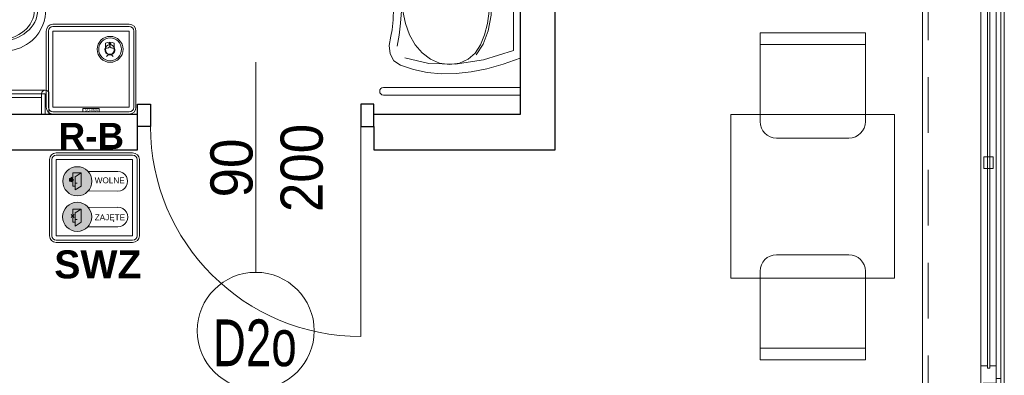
# Model space of a CAD drawing. Header units: centimetres. Extents: x -1253 to 21770, y -8842 to 3590.
# Tile 114 of 120: x 806 to 1227, y 2117 to 2269. Entities that reach past the tile are written whole.
import ezdxf

# ---------------------------------------------------------------- set-up
doc = ezdxf.new("R2010")
doc.units = ezdxf.units.CM
doc.linetypes.add('Hidden', pattern=[71.4375, 47.625, -23.8125])
doc.linetypes.add('Ponad', pattern=[39.688, 23.813, -15.875])
for name, color, linetype, lineweight in [('A-ANNO-NOTE', 131, 'Continuous', 9), ('A-DETL-GENF', 92, 'Continuous', 9), ('A-DETL-MEDM', 33, 'Continuous', 13), ('A-DOOR', 31, 'Continuous', 13), ('A-FLOR-OVHD', 1, 'Ponad', 9), ('A-GLAZ', 151, 'Continuous', 13), ('A-WALL', 113, 'Continuous', 13), ('I-FURN', 30, 'Continuous', 9), ('P-SANR-FIXT', 6, 'Continuous', 9), ('PRZYW_Elementy_inst_przyw', 7, 'Continuous', 9)]:
    doc.layers.add(name, color=color, linetype=linetype, lineweight=lineweight)
doc.styles.add('adam', font='arialbd.ttf')
doc.styles.add('Arial', font='arial.ttf', dxfattribs={"width": 0.9, "height": 18})
doc.styles.add('Arial_1', font='arial.ttf', dxfattribs={"width": 0.7, "height": 20})
doc.styles.add('GENERATED_STYLE_1', font='arial.ttf')

# ---------------------------------------------------------------- blocks, each defined once
blk = doc.blocks.new('Blat - Blat-1285996-6_piętro IV __13_80 m_ - stan projektowany')
at = {"layer": 'I-FURN'}
for p, q in [((0, 0), (70, 0)), ((0, -70), (0, 0)), ((70, 0), (70, -70)), ((70, -70), (0, -70))]:
    blk.add_line(p, q, dxfattribs=at)
blk = doc.blocks.new('DRZWI 1S - automatyczna etykieta - Drzwi 90 _łazienkowe_-2387506-6_piętro IV __13_80 m_ - stan projektowany')
at = {"layer": 'A-DETL-GENF'}
for p, q in [((-50.5, 12), (-45, 12)), ((-50.5, 2.5), (-50.5, 12)), ((-45, 12), (-45, 2.5)), ((45, 12), (50.5, 12)), ((45, 2.5), (45, 12)), ((50.5, 12), (50.5, 2.5)), ((-45, 2.5), (-50.5, 2.5)), ((50.5, 2.5), (45, 2.5))]:
    blk.add_line(p, q, dxfattribs=at)
at = {"layer": 'A-DETL-MEDM', "lineweight": 25}
for p, q in [((-50.5, 2.5), (-50.5, 12)), ((-50.5, 12), (-45, 12)), ((-45, 12), (-45, 2.5)), ((45, 12), (45, 2.5)), ((50.5, 12), (45, 12)), ((50.5, 2.5), (50.5, 12)), ((-45, 2.5), (-50.5, 2.5)), ((45, 2.5), (50.5, 2.5))]:
    blk.add_line(p, q, dxfattribs=at)
at = {"layer": 'A-DOOR'}
blk.add_line((45, 2.5), (45, -87.5), dxfattribs=at)
blk.add_arc((45, 2.5), 90, 180, 270, dxfattribs=at)
blk = doc.blocks.new('miska ustępowa dla N_35_5x54 wisząca koło narożna - Type 1-2357501-6_piętro IV __13_80 m_ - stan projektowany')
at = {"layer": 'P-SANR-FIXT'}
for p, q in [((-1.4, -11), (-4.56, -55.56)), ((29.22, -55.56), (26.4, -11)), ((44.09, -92.2), (44.09, -11)), ((47.21, -92.2), (47.21, -11)), ((3.32, -37.31), (6.14, -37.31)), ((4.69, -35.9), (4.69, -38.7)), ((18.43, -37.31), (21.25, -37.31)), ((19.8, -35.9), (19.8, -38.7)), ((16.4, -45.33), (9.09, -45.33)), ((8.17, -46.6), (8.17, -51.72)), ((17.32, -51.72), (17.32, -46.6)), ((-24.94, -56.63), (-24.94, -77.5)), ((-23.38, -56.63), (-23.38, -79.06)), ((-21.82, -56.63), (-21.82, -79.06)), ((-4.56, -55.56), (-4.88, -59.89)), ((29.58, -59.89), (29.22, -55.56)), ((-4.88, -59.89), (-4.82, -64.32)), ((29.53, -64.32), (29.58, -59.89)), ((-4.82, -64.32), (-4.57, -65.68)), ((-4.57, -65.68), (-4.19, -67.09)), ((-4.19, -67.09), (-3.69, -68.46)), ((28.69, -68.46), (29.19, -67.09)), ((29.19, -67.09), (29.57, -65.68)), ((29.57, -65.68), (29.53, -64.32)), ((-3.69, -68.46), (-3.07, -69.78)), ((-3.07, -69.78), (-2.34, -71.05)), ((-2.34, -71.05), (-1.51, -72.26)), ((26.51, -72.26), (27.34, -71.05)), ((27.34, -71.05), (28.07, -69.78)), ((28.07, -69.78), (28.69, -68.46)), ((-1.51, -72.26), (-0.58, -73.39)), ((-0.58, -73.39), (1.02, -74.96)), ((1.02, -74.96), (2.75, -76.27)), ((22.25, -76.27), (23.98, -74.96)), ((23.98, -74.96), (25.58, -73.39)), ((25.58, -73.39), (26.51, -72.26)), ((-32.35, -77.5), (-23.38, -77.5)), ((-23.38, -79.06), (-32.35, -79.06)), ((2.75, -76.27), (4.01, -77.03)), ((4.01, -77.03), (6.13, -78.05)), ((6.13, -78.05), (7.56, -78.51)), ((7.56, -78.51), (9.56, -78.98)), ((9.56, -78.98), (11.02, -79.17)), ((11.02, -79.17), (12.5, -79.25)), ((12.5, -79.25), (13.98, -79.17)), ((13.98, -79.17), (15.44, -78.98)), ((15.44, -78.98), (17.44, -78.51)), ((17.44, -78.51), (18.87, -78.05)), ((18.87, -78.05), (20.99, -77.03)), ((20.99, -77.03), (22.25, -76.27)), ((-23.38, -80.62), (-32.35, -80.62))]:
    blk.add_line(p, q, dxfattribs=at)
for centre in [(4.69, -37.31), (19.8, -37.31)]:
    blk.add_circle(centre, 0.825, dxfattribs=at)
for centre, radius, start, end in [((9.34, -46.48), 1.17, 102.2339, 185.8899), ((16.15, -46.48), 1.17, 354.1101, 77.7661), ((-30.79, -56.63), 8.97, 0, 99.9996), ((-30.79, -56.63), 7.41, 0, 102.1327), ((-30.79, -56.63), 5.85, 0, 105.4382), ((12.74, -51.5), 4.58, 182.8022, 357.1978), ((-23.38, -79.06), 1.56, 0, 90), ((-23.38, -79.06), 1.56, 270, 0), ((45.65, -92.2), 1.56, 180, 360)]:
    blk.add_arc(centre, radius, start, end, dxfattribs=at)
for centre, major_axis, ratio in [((12.55, -59.51), (0, 16.33), 0.823529), ((12.55, -59.26), (0, 15.16), 0.845174)]:
    blk.add_ellipse(centre, major_axis=major_axis, ratio=ratio, dxfattribs=at)
blk = doc.blocks.new('umywalka dla N_65x56 koło - Type 1-2359174-6_piętro IV __13_80 m_ - stan projektowany')
at = {"layer": 'P-SANR-FIXT'}
for p, q in [((-29.1, 65.9), (-29.1, 7.5)), ((-25.9, 65.9), (-25.9, 7.5)), ((-7.9, 63.51), (-11.49, 63.08)), ((-3.96, 62.78), (-7.9, 63.51)), ((32.9, 63.51), (28.96, 62.78)), ((36.49, 63.08), (32.9, 63.51)), ((50.9, 65.9), (50.9, 7.5)), ((54.1, 7.5), (54.1, 65.9)), ((-14.43, 61.47), (-16.38, 58.62)), ((-11.49, 63.08), (-14.43, 61.47)), ((-8.14, 60.01), (-3.44, 59.13)), ((-1.14, 62.22), (-3.96, 62.78)), ((-3.44, 59.13), (1.64, 58.58)), ((3.08, 61.79), (-1.14, 62.22)), ((7.9, 61.54), (3.08, 61.79)), ((12.5, 61.51), (7.9, 61.54)), ((17.1, 61.54), (12.5, 61.51)), ((21.92, 61.79), (17.1, 61.54)), ((26.14, 62.22), (21.92, 61.79)), ((23.33, 58.58), (28.41, 59.13)), ((28.96, 62.78), (26.14, 62.22)), ((28.41, 59.13), (33.11, 60.01)), ((39.43, 61.47), (36.49, 63.08)), ((41.38, 58.62), (39.43, 61.47)), ((-16.38, 58.62), (-18.22, 53.01)), ((-13.17, 56.78), (-15.64, 46.48)), ((-3.33, 54.72), (-7.59, 52.29)), ((1.52, 56.54), (-3.33, 54.72)), ((6.84, 57.67), (1.52, 56.54)), ((1.64, 58.58), (6.99, 58.24)), ((12.52, 58.06), (6.84, 57.67)), ((6.99, 58.24), (12.48, 58.02)), ((12.48, 58.02), (17.98, 58.24)), ((18.18, 57.67), (12.52, 58.06)), ((17.98, 58.24), (23.33, 58.58)), ((23.49, 56.54), (18.18, 57.67)), ((28.31, 54.72), (23.49, 56.54)), ((32.54, 52.29), (28.31, 54.72)), ((40.64, 46.48), (38.17, 56.78)), ((43.22, 53.01), (41.38, 58.62)), ((-18.22, 53.01), (-19.42, 47.19)), ((-7.59, 52.29), (-11.11, 49.31)), ((36.03, 49.31), (32.54, 52.29)), ((44.42, 47.19), (43.22, 53.01)), ((-19.42, 47.19), (-19.97, 41.14)), ((-15.64, 46.48), (-15.95, 35.24)), ((-11.11, 49.31), (-13.79, 45.83)), ((38.68, 45.83), (36.03, 49.31)), ((40.95, 35.24), (40.64, 46.48)), ((44.97, 41.14), (44.42, 47.19)), ((-13.79, 45.83), (-15.49, 41.92)), ((40.36, 41.92), (38.68, 45.83)), ((-19.97, 41.14), (-19.89, 34.88)), ((-15.49, 41.92), (-16.08, 37.64)), ((40.95, 37.64), (40.36, 41.92)), ((44.89, 34.88), (44.97, 41.14)), ((-19.89, 34.88), (-19.18, 28.39)), ((-16.08, 37.64), (-15.49, 33.33)), ((-15.95, 35.24), (-14.09, 23.15)), ((39.09, 23.15), (40.95, 35.24)), ((40.36, 33.33), (40.95, 37.64)), ((44.18, 28.39), (44.89, 34.88)), ((-15.49, 33.33), (-13.8, 29.72)), ((-13.8, 29.72), (-11.14, 26.76)), ((9.85, 29.16), (11.04, 29.97)), ((11.04, 29.97), (12.5, 30.26)), ((12.5, 31.76), (12.5, 21.26)), ((12.5, 30.26), (13.96, 29.97)), ((13.96, 29.97), (15.15, 29.16)), ((36.01, 26.76), (38.67, 29.72)), ((38.67, 29.72), (40.36, 33.33)), ((-19.18, 28.39), (-17.85, 21.67)), ((-7.38, 23.21), (-11.89, 26.24)), ((-11.14, 26.76), (-7.63, 24.42)), ((7.16, 26.51), (17.84, 26.51)), ((8.75, 26.51), (9.04, 27.97)), ((9.04, 25.06), (8.75, 26.51)), ((9.04, 27.97), (9.85, 29.16)), ((10.2, 26.51), (10.38, 27.41)), ((10.38, 25.62), (10.2, 26.51)), ((10.38, 27.41), (10.87, 28.14)), ((10.87, 24.89), (10.38, 25.62)), ((10.87, 28.14), (11.61, 28.63)), ((11.61, 28.63), (12.5, 28.81)), ((12.5, 28.81), (13.39, 28.63)), ((13.39, 28.63), (14.13, 28.14)), ((14.13, 28.14), (14.62, 27.41)), ((14.62, 25.62), (14.13, 24.89)), ((14.62, 27.41), (14.8, 26.51)), ((14.8, 26.51), (14.62, 25.62)), ((15.15, 29.16), (15.96, 27.97)), ((15.96, 27.97), (16.25, 26.51)), ((16.25, 26.51), (15.96, 25.06)), ((36.76, 26.24), (32.25, 23.21)), ((32.5, 24.42), (36.01, 26.76)), ((42.85, 21.67), (44.18, 28.39)), ((-17.85, 21.67), (-15.89, 14.7)), ((-14.09, 23.15), (-10.01, 10.3)), ((-7.63, 24.42), (-3.39, 22.67)), ((-1.64, 21.13), (-7.38, 23.21)), ((-3.39, 22.67), (1.45, 21.46)), ((5.06, 19.92), (-1.64, 21.13)), ((1.45, 21.46), (6.76, 20.76)), ((9.85, 23.86), (9.04, 25.06)), ((11.04, 23.06), (9.85, 23.86)), ((11.61, 24.39), (10.87, 24.89)), ((12.5, 22.76), (11.04, 23.06)), ((12.5, 24.21), (11.61, 24.39)), ((13.39, 24.39), (12.5, 24.21)), ((13.96, 23.06), (12.5, 22.76)), ((14.13, 24.89), (13.39, 24.39)), ((15.15, 23.86), (13.96, 23.06)), ((15.96, 25.06), (15.15, 23.86)), ((18.1, 20.76), (23.42, 21.46)), ((26.51, 21.13), (19.81, 19.92)), ((23.42, 21.46), (28.26, 22.67)), ((32.25, 23.21), (26.51, 21.13)), ((28.26, 22.67), (32.5, 24.42)), ((35.01, 10.3), (39.09, 23.15)), ((40.89, 14.7), (42.85, 21.67)), ((12.43, 19.54), (5.06, 19.92)), ((6.76, 20.76), (12.43, 20.54)), ((12.43, 20.54), (18.1, 20.76)), ((19.81, 19.92), (12.43, 19.54)), ((12.5, 18.23), (12.5, 11.72)), ((-15.89, 14.7), (-13.31, 7.5)), ((15.75, 14.98), (9.25, 14.98)), ((10.75, 14.98), (10.89, 15.66)), ((10.89, 14.3), (10.75, 14.98)), ((10.89, 15.66), (11.26, 16.21)), ((11.26, 13.74), (10.89, 14.3)), ((11.26, 16.21), (11.82, 16.59)), ((11.82, 13.36), (11.26, 13.74)), ((11.82, 16.59), (12.5, 16.73)), ((12.5, 13.22), (11.82, 13.36)), ((12.5, 16.73), (13.18, 16.59)), ((13.18, 13.36), (12.5, 13.22)), ((13.18, 16.59), (13.74, 16.21)), ((13.74, 13.74), (13.18, 13.36)), ((13.74, 16.21), (14.11, 15.66)), ((14.11, 14.3), (13.74, 13.74)), ((14.11, 15.66), (14.25, 14.98)), ((14.25, 14.98), (14.11, 14.3)), ((38.31, 7.5), (40.89, 14.7)), ((-10.01, 10.3), (12.5, 10.3)), ((12.5, 10.3), (35.01, 10.3))]:
    blk.add_line(p, q, dxfattribs=at)
for centre in [(-27.5, 65.9), (52.5, 65.9)]:
    blk.add_arc(centre, 1.6, 360, 180, dxfattribs=at)
blk = doc.blocks.new('krzesło - krzesło-1270919-6_piętro IV __13_80 m_ - stan projektowany')
at = {"layer": 'I-FURN'}
for p, q in [((-15.5, 22.5), (15.5, 22.5)), ((-22.5, -22.5), (-22.5, 15.5)), ((22.5, 15.5), (22.5, -22.5)), ((22.5, -17.5), (-22.5, -17.5)), ((22.5, -22.5), (-22.5, -22.5))]:
    blk.add_line(p, q, dxfattribs=at)
for centre, start, end in [((-15.5, 15.5), 90, 180), ((15.5, 15.5), 360, 90)]:
    blk.add_arc(centre, 7, start, end, dxfattribs=at)
blk = doc.blocks.new('krzesło - krzesło-823058-6_piętro IV __13_80 m_ - stan projektowany')
at = {"layer": 'I-FURN'}
for p, q in [((-22.5, 22.5), (-22.5, -15.5)), ((22.5, 22.5), (-22.5, 22.5)), ((22.5, -15.5), (22.5, 22.5)), ((22.5, 17.5), (-22.5, 17.5)), ((-15.5, -22.5), (15.5, -22.5))]:
    blk.add_line(p, q, dxfattribs=at)
for centre, start, end in [((-15.5, -15.5), 180, 270), ((15.5, -15.5), 270, 0)]:
    blk.add_arc(centre, 7, start, end, dxfattribs=at)
blk = doc.blocks.new('Okno - automatyczna etykieta - 200x165 _projektowane_-2625262-6_piętro IV __13_80 m_ - stan projektowany')
at = {"layer": 'A-GLAZ'}
for p, q in [((-95.5, -7.5), (-87, -7.5)), ((-95.5, -8.5), (-95.5, -7.5)), ((-87, -7.5), (-87, -10.25)), ((87, -7.5), (-87, -7.5)), ((87, -7.5), (95.5, -7.5)), ((87, -10.25), (87, -7.5)), ((95.5, -7.5), (95.5, -8.5)), ((-100, -8.5), (-94.5, -8.5)), ((-100, -16), (-100, -8.5)), ((-94.5, -8.5), (-95.5, -8.5)), ((-94.5, -14), (-94.5, -8.5)), ((-94.5, -8.5), (-94.5, -14)), ((-88, -11.25), (-88, -10.25)), ((-88, -10.25), (88, -10.25)), ((-88, -10.25), (-88, -11.25)), ((-87, -10.25), (-88, -10.25)), ((88, -11.25), (-88, -11.25)), ((-88, -11.25), (-87, -11.25)), ((-87, -11.25), (-87, -14)), ((-2.5, -12.75), (-2.5, -8.75)), ((-2.5, -8.75), (2.5, -8.75)), ((2.5, -8.75), (2.5, -12.75)), ((88, -10.25), (87, -10.25)), ((87, -11.25), (88, -11.25)), ((87, -14), (87, -11.25)), ((88, -10.25), (88, -11.25)), ((88, -11.25), (88, -10.25)), ((94.5, -8.5), (94.5, -14)), ((95.5, -8.5), (94.5, -8.5)), ((94.5, -8.5), (100, -8.5)), ((94.5, -14), (94.5, -8.5)), ((100, -8.5), (100, -16)), ((-92.5, -16), (-100, -16)), ((-100, -16), (100, -16)), ((-87, -14), (-94.5, -14)), ((-94.5, -14), (-92.5, -14)), ((-92.5, -14), (-92.5, -16)), ((92.5, -16), (-92.5, -16)), ((87, -14), (-87, -14)), ((2.5, -12.75), (-2.5, -12.75)), ((94.5, -14), (87, -14)), ((92.5, -14), (94.5, -14)), ((92.5, -16), (92.5, -14)), ((100, -16), (92.5, -16))]:
    blk.add_line(p, q, dxfattribs=at)
blk = doc.blocks.new('Ikona2')
at = {"layer": 'PRZYW_Elementy_inst_przyw'}
h = blk.add_hatch(color=106, dxfattribs=at)
h.dxf.hatch_style = 1
h.paths.add_polyline_path([(0.1, -0.27), (-0.1, -0.27), (-0.1, -0.5), (0.1, -0.5)])
h.paths.add_polyline_path([(0.1, -0.5), (-0.1, -0.5), (-0.1, -0.7), (0.1, -0.7)])
h.paths.add_polyline_path([(0.34, -0.5), (0.1, -0.5), (0.1, -0.7), (0.34, -0.7)])
h.paths.add_polyline_path([(-0.1, -0.5), (-0.34, -0.5), (-0.34, -0.7), (-0.1, -0.7)])
h.paths.add_polyline_path([(0.1, -0.7), (-0.1, -0.7), (-0.1, -0.94), (0.1, -0.94)])
at = {"layer": 'PRZYW_Elementy_inst_przyw', "color": 106}
for p, q in [((-1.58, -1.86), (-1.58, -0.37)), ((1.58, -1.86), (1.58, -0.37))]:
    blk.add_line(p, q, dxfattribs=at)
for points in [[(0.34, -0.5), (0.34, -0.7), (-0.34, -0.7), (-0.34, -0.5)], [(-0.1, -0.27), (0.1, -0.27), (0.1, -0.94), (-0.1, -0.94)]]:
    blk.add_lwpolyline(points, close=True, dxfattribs=at)
for centre, radius, start, end in [((0, -3.55), 3.55, 63.5398, 116.4602), ((0, -2.84), 1.85, 31.7978, 276.8309), ((0.01, -2.9), 1.6, 156.7793, 23.2207), ((0, -2.85), 1.65, 89.6447, 89.8927), ((-0.01, -2.84), 1.86, 277.2029, 31.4258), ((0, -6.13), 1.43, 32.8175, 147.1825)]:
    blk.add_arc(centre, radius, start, end, dxfattribs=at)
at = {"layer": 'PRZYW_Elementy_inst_przyw', "color": 106, "lineweight": 5}
for centre, start, end in [((-1.13, -1.18), 253.1892, 358.3615), ((1.15, -1.18), 181.6385, 286.8108)]:
    blk.add_arc(centre, 1.14, start, end, dxfattribs=at)
blk = doc.blocks.new('R-B')
at = {"layer": 'PRZYW_Elementy_inst_przyw'}
for p, q in [((16.32, 0), (-16.32, 0)), ((-19.2, -2.88), (-19.2, -35.52)), ((-18.24, -2.88), (-18.24, -35.52)), ((-16.32, -0.96), (16.32, -0.96)), ((18.24, -2.88), (18.24, -35.52)), ((19.2, -35.52), (19.2, -2.88)), ((-16.32, -37.44), (16.32, -37.44)), ((-16.32, -38.4), (16.32, -38.4))]:
    blk.add_line(p, q, dxfattribs=at)
at = {"layer": 'PRZYW_Elementy_inst_przyw', "color": 7}
blk.add_lwpolyline([(-16.32, -2.88), (16.32, -2.88), (16.32, -35.52), (-16.32, -35.52)], close=True, dxfattribs=at)
at = {"layer": 'PRZYW_Elementy_inst_przyw', "color": 0}
blk.add_lwpolyline([(-3.49, -36.08), (3.49, -36.08), (3.49, -37.44), (-3.49, -37.44)], close=True, dxfattribs=at)
at = {"layer": 'PRZYW_Elementy_inst_przyw', "lineweight": 5}
for radius in [5.55, 4.87]:
    blk.add_circle((8.16, -10.7), radius, dxfattribs=at)
at = {"layer": 'PRZYW_Elementy_inst_przyw'}
for centre, radius, start, end in [((-16.32, -2.88), 2.88, 90, 180), ((16.32, -2.88), 2.88, 0, 90), ((-16.32, -2.88), 1.92, 90, 180), ((16.32, -2.88), 1.92, 0, 90), ((-16.32, -35.52), 2.88, 180, 270), ((-16.32, -35.52), 1.92, 180, 270), ((16.32, -35.52), 2.88, 270, 0), ((16.32, -35.52), 1.92, 270, 0)]:
    blk.add_arc(centre, radius, start, end, dxfattribs=at)
at = {"layer": 'PRZYW_Elementy_inst_przyw', "lineweight": 5, "xscale": 1.155937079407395, "yscale": 1.155937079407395, "zscale": 1.155937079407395}
blk.add_blockref('Ikona2', (8.03, -7.61), dxfattribs=at)
at = {"layer": 'PRZYW_Elementy_inst_przyw', "color": 0, "insert": (-2.71, -36.19), "char_height": 1.056, "attachment_point": 1}
blk.add_mtext_dynamic_manual_height_columns('SCHIMA', width=11.8192, gutter_width=12.5, heights=[0], dxfattribs=at)
at = {"layer": 'PRZYW_Elementy_inst_przyw', "color": 7, "linetype": 'Continuous', "lineweight": -3, "style": 'adam'}
blk.add_attdef('NAZWA', (-13.85, -53.45), '', height=11.25, dxfattribs=at)
blk = doc.blocks.new('Sygnalizator Wolne-Zajęte')
at = {"linetype": 'Continuous', "lineweight": 20, "true_color": 0x139b48}
h = blk.add_hatch(color=114, dxfattribs=at)
h.dxf.hatch_style = 1
edge = h.paths.add_edge_path()
edge.add_arc((6.13, -12.18), 6.24, 0, 360)
at = {"linetype": 'Continuous', "lineweight": 20, "true_color": 0xffffff}
h = blk.add_hatch(color=7, dxfattribs=at)
h.dxf.hatch_style = 1
h.paths.add_polyline_path([(2.79, -10.93), (3.54, -10.93), (3.54, -10.4), (4.49, -11.58), (3.54, -12.43), (3.54, -12.09), (2.79, -12.09)])
at = {"linetype": 'Continuous', "lineweight": 20, "true_color": 0xcd2027}
h = blk.add_hatch(color=242, dxfattribs=at)
h.dxf.hatch_style = 1
edge = h.paths.add_edge_path()
edge.add_arc((6.08, -27.43), 6.24, 0, 360)
at = {"color": 251, "linetype": 'Continuous', "lineweight": 20, "true_color": 0x636466}
for p, q in [((23.49, -8.01), (10.7, -7.99)), ((23.49, -16.35), (10.75, -16.33)), ((23.5, -23.34), (10.73, -23.31)), ((23.51, -31.67), (10.64, -31.65))]:
    blk.add_line(p, q, dxfattribs=at)
at = {"color": 7, "linetype": 'Continuous', "lineweight": 20, "true_color": 0xffffff}
for p, q in [((3.54, -10.93), (3.54, -10.4)), ((3.54, -10.4), (4.49, -11.58)), ((4.49, -11.58), (3.54, -12.43)), ((3.54, -12.43), (3.54, -12.09)), ((7.71, -8.56), (4.17, -8.56)), ((4.17, -8.56), (4.17, -10.92)), ((4.17, -12.19), (4.17, -14.23)), ((5.21, -10.22), (7.71, -8.56)), ((5.21, -10.22), (5.21, -15.89)), ((7.71, -8.56), (7.71, -14.23)), ((4.17, -14.23), (5.21, -14.23)), ((5.21, -13.06), (6.09, -13.06)), ((5.21, -15.89), (7.71, -14.23)), ((7.71, -24.08), (4.17, -24.08)), ((4.17, -24.08), (4.17, -26.44)), ((5.21, -25.74), (7.71, -24.08)), ((7.71, -24.08), (7.71, -29.74)), ((4.72, -26.44), (3.48, -27.71)), ((3.5, -26.44), (4.75, -27.71)), ((4.17, -27.71), (4.17, -29.74)), ((5.21, -25.74), (5.21, -31.41)), ((5.21, -28.57), (6.09, -28.57)), ((4.17, -29.74), (5.21, -29.74)), ((5.21, -31.41), (7.71, -29.74))]:
    blk.add_line(p, q, dxfattribs=at)
blk.add_lwpolyline([(3.54, -12.09), (2.79, -12.09), (2.79, -10.93), (3.54, -10.93)], dxfattribs=at)
at = {"color": 251, "linetype": 'Continuous', "lineweight": 20, "true_color": 0x636466}
for centre in [(23.47, -12.18), (23.49, -27.5)]:
    blk.add_arc(centre, 4.17, 269.55, 90.0001, dxfattribs=at)
at = {"layer": 'PRZYW_Elementy_inst_przyw', "lineweight": 20}
for p, q in [((29.76, 0), (-2.88, 0)), ((-5.76, -2.88), (-5.76, -35.52)), ((-4.8, -2.88), (-4.8, -35.52)), ((-2.88, -0.96), (29.76, -0.96)), ((31.68, -2.88), (31.68, -35.52)), ((32.64, -35.52), (32.64, -2.88)), ((-2.88, -37.44), (29.76, -37.44)), ((-2.88, -38.4), (29.76, -38.4))]:
    blk.add_line(p, q, dxfattribs=at)
at = {"layer": 'PRZYW_Elementy_inst_przyw', "color": 7, "lineweight": 20}
blk.add_lwpolyline([(-2.88, -2.88), (29.76, -2.88), (29.76, -35.52), (-2.88, -35.52)], close=True, dxfattribs=at)
at = {"layer": 'PRZYW_Elementy_inst_przyw', "color": 251, "lineweight": 20, "true_color": 0x636466}
for centre in [(6.13, -12.18), (6.08, -27.43)]:
    blk.add_circle(centre, 6.24, dxfattribs=at)
at = {"layer": 'PRZYW_Elementy_inst_przyw', "lineweight": 20}
for centre, radius, start, end in [((-2.88, -2.88), 2.88, 90, 180), ((29.76, -2.88), 2.88, 0, 90), ((-2.88, -2.88), 1.92, 90, 180), ((29.76, -2.88), 1.92, 0, 90), ((-2.88, -35.52), 2.88, 180, 270), ((-2.88, -35.52), 1.92, 180, 270), ((29.76, -35.52), 2.88, 270, 0), ((29.76, -35.52), 1.92, 270, 0)]:
    blk.add_arc(centre, radius, start, end, dxfattribs=at)
at = {"color": 116, "linetype": 'Continuous', "lineweight": 20, "true_color": 0x136734, "char_height": 2.5, "attachment_point": 1, "style": 'GENERATED_STYLE_1'}
for s, insert in [('WOLNE', (13.56, -10.53)), ('{\\C244;\\c1973145;ZAJĘTE}', (13.56, -26.4))]:
    blk.add_mtext_dynamic_manual_height_columns(s, width=11.3525, gutter_width=7.5, heights=[0], dxfattribs=dict(at, insert=insert))
at = {"insert": (-3.73, -41.76), "char_height": 2.5, "width": 40.9178, "attachment_point": 1, "style": 'adam'}
blk.add_mtext('{\\H4.8x;SWZ}', dxfattribs=at)

msp = doc.modelspace()

# ---------------------------------------------------------------- linework, layer by layer
at = {"layer": 'A-ANNO-NOTE', "lineweight": 13}
msp.add_line((907.38, 2250.83), (907.38, 2160.83), dxfattribs=at)
msp.add_line((907.38, 2250.83), (907.38, 2160.83), dxfattribs=at)
msp.add_circle((907.38, 2135.83), 25, dxfattribs=at)
at = {"layer": 'A-FLOR-OVHD'}
msp.add_line((1194.88, 1863.33), (1194.88, 2313.33), dxfattribs=at)
at = {"layer": 'A-WALL', "color": 7, "lineweight": 25}
for p, q in [((1020.38, 2428.33), (1020.38, 2228.33)), ((1035.38, 2213.33), (1035.38, 2313.33)), ((856.88, 2228.33), (727.38, 2228.33)), ((1020.38, 2228.33), (957.88, 2228.33)), ((856.88, 2213.33), (856.88, 2223.33)), ((957.88, 2223.33), (957.88, 2213.33)), ((727.38, 2213.33), (856.88, 2213.33)), ((957.88, 2213.33), (1035.38, 2213.33))]:
    msp.add_line(p, q, dxfattribs=at)
at = {"layer": 'A-WALL', "lineweight": 9}
for p, q in [((1192.38, 1863.33), (1192.38, 2313.33)), ((1227.38, 2307.83), (1227.38, 2107.83))]:
    msp.add_line(p, q, dxfattribs=at)

# ---------------------------------------------------------------- block references
at = {"layer": 'A-DOOR'}
msp.add_blockref('DRZWI 1S - automatyczna etykieta - Drzwi 90 _łazienkowe_-2387506-6_piętro IV __13_80 m_ - stan projektowany', (907.38, 2220.83), dxfattribs=at)
at = {"layer": 'A-GLAZ', "rotation": 89.99999999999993}
msp.add_blockref('Okno - automatyczna etykieta - 200x165 _projektowane_-2625262-6_piętro IV __13_80 m_ - stan projektowany', (1209.88, 2207.83), dxfattribs=at)
at = {"layer": 'I-FURN'}
for name, p in [('krzesło - krzesło-823058-6_piętro IV __13_80 m_ - stan projektowany', (1145.48, 2240.83)), ('Blat - Blat-1285996-6_piętro IV __13_80 m_ - stan projektowany', (1110.48, 2228.33)), ('krzesło - krzesło-1270919-6_piętro IV __13_80 m_ - stan projektowany', (1145.48, 2145.83))]:
    msp.add_blockref(name, p, dxfattribs=at)
at = {"layer": 'P-SANR-FIXT'}
for name, p, rotation in [('umywalka dla N_65x56 koło - Type 1-2359174-6_piętro IV __13_80 m_ - stan projektowany', (1027.88, 2265.83), 90.00000000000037), ('miska ustępowa dla N_35_5x54 wisząca koło narożna - Type 1-2357501-6_piętro IV __13_80 m_ - stan projektowany', (738.38, 2260.67), 90.00000000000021)]:
    msp.add_blockref(name, p, dxfattribs=dict(at, rotation=rotation))
at = {"layer": 'PRZYW_Elementy_inst_przyw', "linetype": 'Hidden', "lineweight": 5}
msp.add_blockref('R-B', (837, 2267), dxfattribs=at).add_auto_attribs({'NAZWA': 'R-B'})
at = {"layer": 'PRZYW_Elementy_inst_przyw'}
msp.add_blockref('Sygnalizator Wolne-Zajęte', (825, 2212), dxfattribs=at)

# ---------------------------------------------------------------- texts
at = {"layer": 'A-ANNO-NOTE', "lineweight": 211, "char_height": 18, "attachment_point": 5, "rotation": 90, "line_spacing_factor": 0.936439, "style": 'Arial'}
for s, insert, width in [('\\pxqc,t6.35,12.7,19.05,25.4,31.75,38.1,44.45,50.8,57.15,63.5,69.85,76.2,82.55,88.9,95.25,101.6,107.95,114.3,120.65,127,133.35,139.7,146.05,152.4,158.75,165.1,171.45,177.8,184.15,190.5,196.85,203.2;{200}', (927.14, 2205.5), 38.07), ('\\pxqc,t6.35,12.7,19.05,25.4,31.75,38.1,44.45,50.8,57.15,63.5,69.85,76.2,82.55,88.9,95.25,101.6,107.95,114.3,120.65,127,133.35,139.7,146.05,152.4,158.75,165.1,171.45,177.8,184.15,190.5,196.85,203.2;{90}', (897.14, 2205.5), 25.65)]:
    msp.add_mtext(s, dxfattribs=dict(at, insert=insert, width=width))
at = {"layer": 'A-ANNO-NOTE', "lineweight": 211, "insert": (906.99, 2130.53), "char_height": 20, "width": 37.03, "attachment_point": 5, "line_spacing_factor": 0.936439, "style": 'Arial_1'}
msp.add_mtext('\\pxqc,t4.445,8.89,13.335,17.78,22.225,26.67,31.115,35.56,40.005,44.45,48.895,53.34,57.785,62.23,66.675,71.12,75.565,80.01,84.455,88.9,93.345,97.79,102.235,106.68,111.125,115.57,120.015,124.46,128.905,133.35,137.795,142.24;{D2o}', dxfattribs=at)

doc.saveas('drawing.dxf')
